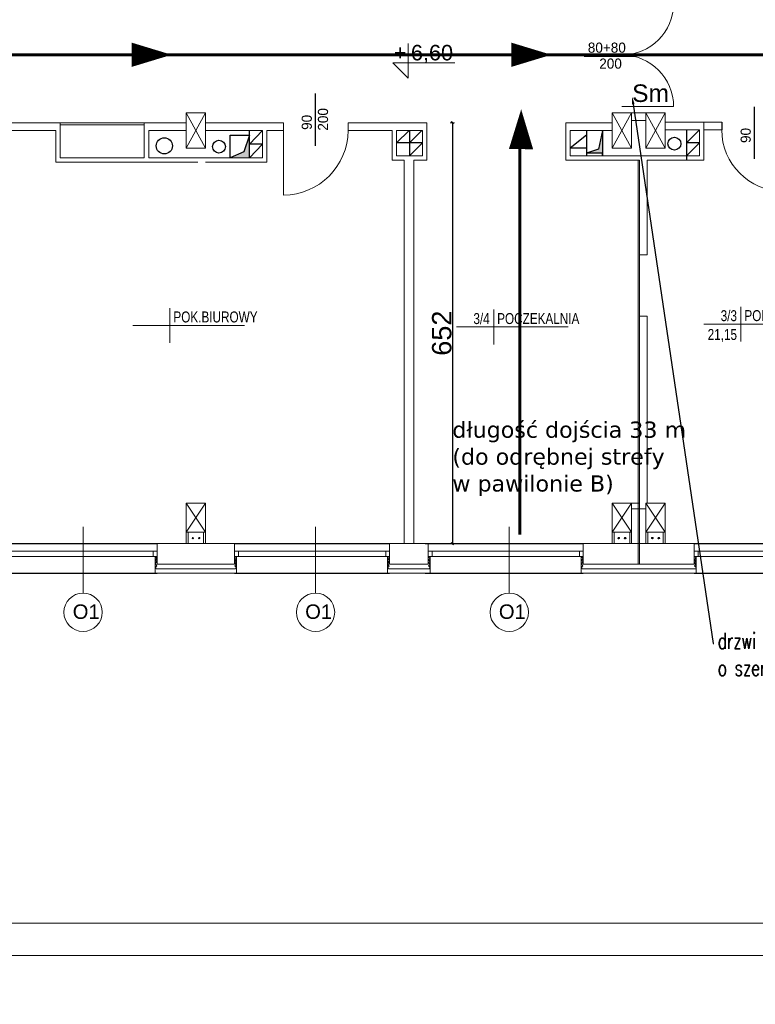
# Model space of a CAD drawing. Header units: millimetres. Extents: x 126553 to 403692, y -95821 to 38049.
# Tile 133 of 256: x 219146 to 220286, y -2435 to -909. Entities that reach past the tile are written whole.
import ezdxf
from ezdxf import colors
from ezdxf.entities.mleader import LeaderData, LeaderLine
from ezdxf.enums import TextEntityAlignment as Align
from ezdxf.math import Vec2, Vec3

# ---------------------------------------------------------------- set-up
doc = ezdxf.new("R2010")
doc.units = ezdxf.units.MM
for name, color, linetype, lineweight in [('_(06 GRUBA)', 7, 'Continuous', 40), ('A-opis', 7, 'Continuous', 18), ('docieplenie', 6, 'Continuous', 18), ('docieplenie zew.', 6, 'Continuous', 18), ('ewakaucja', 3, 'Continuous', 50), ('OKNA', 7, 'Continuous', 13), ('opisy', 7, 'Continuous', 18), ('ramki', 250, 'Continuous', 13), ('WYMIAR', 7, 'Continuous', 18), ('ŚCIANY CIENKIE', 7, 'Continuous', 18), ('ŚCIANY GRUBE', 7, 'Continuous', 20)]:
    doc.layers.add(name, color=color, linetype=linetype, lineweight=lineweight)
doc.layers.add('KOMINY', color=94, linetype='Continuous', plot=False)
doc.layers.add('NIEWID', color=6, linetype='Continuous', lineweight=0, plot=False)
doc.layers.add('WENTYLE_WADLIWE', color=1, linetype='Continuous')
doc.layers.add('WIDOK', color=7, linetype='Continuous')
doc.styles.add('AR12', font='arial.ttf', dxfattribs={"height": 12})
doc.styles.add('Arial', font='arial.ttf')
doc.styles.add('ROMANS', font='romans.shx', dxfattribs={"width": 0.7})
doc.styles.add('RS12', font='Romans', dxfattribs={"width": 0.75, "height": 12})
doc.styles.add('RS8', font='ROMANS.SHX', dxfattribs={"width": 0.75, "height": 8})
doc.styles.add('STYLE1', font='txt', dxfattribs={"width": 0.8})
doc.linetypes.add('ZIGZAG', pattern='A,0.0001,-0.2,[131,LTYPESHP.SHX,S=0.2,R=0,X=-0.2,Y=0],-0.4,[131,LTYPESHP.SHX,S=0.2,R=180,X=0.2,Y=0],-0.2', length=0.8001)
doc.dimstyles.new('cm_cm 1_100', dxfattribs={"dimtxt": 30, "dimasz": 0.5, "dimexe": 5, "dimexo": 3, "dimgap": 1, "dimtad": 1, "dimdec": 1, "dimrnd": 1, "dimdsep": 46, "dimtxsty": 'Arial', "dimblk": 'B', "dimcen": 0, "dimdle": 5, "dimse1": 1, "dimse2": 1, "dimclrd": 256, "dimclre": 256, "dimclrt": 6, "dimadec": 4, "dimazin": 0, "dimtfac": 1, "dimtdec": 1, "dimtmove": 0, "dimatfit": 3, "dimldrblk": 'NONE', "dimfxl": 1, "dimarcsym": 0})

# ---------------------------------------------------------------- blocks, each defined once
blk = doc.blocks.new('METKA')
for p, q in [((0, 26.9), (0, -26.9)), ((-57.4, 0), (115.4, 0))]:
    blk.add_line(p, q)
at = {"layer": 'opisy', "style": 'STYLE1', "width": 0.8, "flags": 4}
for tag, p in [('NUMER', (-6.1, 4.5)), ('POWIERZCHNIA', (-6, -24.6))]:
    blk.add_attdef(tag, text='', height=17, dxfattribs=at).set_placement(p, align=Align.RIGHT)
for tag, p in [('NAZWA', (5.3, 4.6)), ('POSADZKA', (5.6, -24.7))]:
    blk.add_attdef(tag, p, '', height=17, dxfattribs=at)
blk = doc.blocks.new('KOTA-WA')
at = {"color": 7}
for p, q in [((0, 27), (0, 0)), ((-12, 12), (0, 0)), ((-12, 12), (36, 12))]:
    blk.add_line(p, q, dxfattribs=at)
at = {"layer": 'A-opis', "color": 7, "style": 'RS12', "width": 0.6, "flags": 4}
blk.add_attdef('ZNAK', text='', height=8, dxfattribs=at).set_placement((-6.18, 19.74), align=Align.MIDDLE)
blk.add_attdef('RZEDNA', text='', height=10, dxfattribs=at).set_placement((2.11, 11.17), align=Align.BOTTOM_LEFT)
at = {"layer": 'A-opis', "color": 7, "style": 'RS8', "width": 0.6, "flags": 4}
blk.add_attdef('UWAGA', text='', height=7, dxfattribs=at).set_placement((3.83, 8.14), align=Align.TOP_LEFT)
blk = doc.blocks.new('B')
at = {"color": 2}
blk.add_line((-3.5, -3.5), (3.5, 3.5), dxfattribs=at)
at = {"color": 6}
blk.add_line((-2.5, 0), (2.5, 0), dxfattribs=at)
blk.add_line((0, -7), (0, 7))
blk = doc.blocks.new('*D3047')
at = {"layer": 'Defpoints', "color": 0, "lineweight": -3}
for p in [(219777.2, -1068.8), (219779.2, -1720.8), (219816.5, -1720.8)]:
    blk.add_point(p, dxfattribs=at)
at = {"layer": 'WYMIAR', "lineweight": -2}
blk.add_line((219816.5, -1069.3), (219816.5, -1720.3), dxfattribs=at)
at = {"layer": 'WYMIAR', "lineweight": -2, "xscale": 0.5, "yscale": 0.5, "zscale": 0.5}
for p, rotation in [((219816.5, -1068.8), 90), ((219816.5, -1720.8), 270)]:
    blk.add_blockref('B', p, dxfattribs=dict(at, rotation=rotation))
at = {"layer": 'WYMIAR', "color": 6, "lineweight": -3, "insert": (219800.2, -1394.8), "char_height": 30, "attachment_point": 5, "rotation": 90, "style": 'Arial'}
blk.add_mtext('652', dxfattribs=at)
blk = doc.blocks.new('_None')

msp = doc.modelspace()

# ---------------------------------------------------------------- hatches: boundary and pattern name
at = {"layer": 'KOMINY'}
for points in [[(220024.21265, -1115.7768), (220049.21265, -1115.7768), (220049.21265, -1080.7768), (220042.98217, -1109.86688)], [(219493.48628, -1113.96169), (219472.21265, -1122.97291), (219502.21265, -1122.97291), (219502.21265, -1087.97291)]]:
    msp.add_hatch(color=0, dxfattribs=at).paths.add_polyline_path(points)

# ---------------------------------------------------------------- linework, layer by layer
at = {"layer": 'docieplenie', "color": 0}
for p, q in [((219356.21265, -1752.7768), (219356.21265, -1766.7768)), ((219482.21265, -1766.7768), (219482.21265, -1740.7768)), ((220016.21265, -1752.7768), (220016.21265, -1766.7768))]:
    msp.add_line(p, q, dxfattribs=at)
at = {"layer": 'docieplenie', "color": 0, "linetype": 'ZIGZAG'}
for p, q in [((219356.43753, -1751.83269), (219358.8628, -1749.18321)), ((219358.69418, -1755.23163), (219356.43753, -1751.83269)), ((219356.57341, -1746.30731), (219358.9281, -1743.75811)), ((219358.8628, -1749.18321), (219356.57341, -1746.30731)), ((219358.9281, -1743.75811), (219356.70416, -1741.209)), ((219479.67555, -1745.80123), (219481.92869, -1742.97078)), ((219481.73557, -1748.31009), (219479.67555, -1745.80123)), ((219479.67555, -1750.75453), (219481.73557, -1748.31009)), ((219481.79999, -1752.49144), (219479.67555, -1750.75453)), ((219479.67555, -1755.32189), (219481.79999, -1752.49144)), ((219481.92869, -1742.97078), (219479.73997, -1740.97661)), ((219716.36277, -1753.70241), (219719.00904, -1751.32635)), ((219718.70938, -1755.53081), (219716.36277, -1753.70241)), ((219716.40122, -1749.37191), (219719.00596, -1746.86349)), ((219719.00904, -1751.32635), (219716.40122, -1749.37191)), ((219716.41428, -1744.42846), (219718.986, -1741.93639)), ((219719.00596, -1746.86349), (219716.41428, -1744.42846)), ((219718.986, -1741.93639), (219717.7391, -1740.92405)), ((219779.35415, -1750.70364), (219781.96755, -1748.35298)), ((219781.95434, -1752.85663), (219779.35415, -1750.70364)), ((219779.37704, -1741.74997), (219780.24064, -1740.99964)), ((219782.00511, -1743.81339), (219779.37704, -1741.74997)), ((219779.37704, -1745.91435), (219782.00511, -1743.81339)), ((219781.96755, -1748.35298), (219779.37704, -1745.91435)), ((219779.61418, -1755.34369), (219781.95434, -1752.85663)), ((220016.43753, -1751.83269), (220018.8628, -1749.18321)), ((220018.69418, -1755.23163), (220016.43753, -1751.83269)), ((220016.57341, -1746.30731), (220018.9281, -1743.75811)), ((220018.8628, -1749.18321), (220016.57341, -1746.30731)), ((220018.9281, -1743.75811), (220016.70416, -1741.209)), ((220191.67555, -1745.80119), (220193.92869, -1742.97073)), ((220191.67555, -1745.80123), (220193.92869, -1742.97078)), ((220193.73557, -1748.31004), (220191.67555, -1745.80119)), ((220193.73557, -1748.31009), (220191.67555, -1745.80123)), ((220191.67555, -1750.75448), (220193.73557, -1748.31004)), ((220191.67555, -1750.75453), (220193.73557, -1748.31009)), ((220193.79999, -1752.49139), (220191.67555, -1750.75448)), ((220193.79999, -1752.49144), (220191.67555, -1750.75453)), ((220191.67555, -1755.32184), (220193.79999, -1752.49139)), ((220191.67555, -1755.32189), (220193.79999, -1752.49144)), ((220193.92869, -1742.97073), (220191.73997, -1740.97656)), ((220193.92869, -1742.97078), (220191.73997, -1740.97661)), ((219356.47025, -1757.74805), (219358.69418, -1755.23163)), ((219357.65141, -1759.74845), (219356.47025, -1757.74805)), ((219357.65141, -1759.74845), (219480.38375, -1759.74845)), ((219481.73557, -1757.44473), (219479.67555, -1755.32189)), ((219480.38375, -1759.74845), (219481.73557, -1757.44473)), ((219716.40269, -1758.05795), (219718.70938, -1755.53081)), ((219717.69405, -1759.72604), (219716.40269, -1758.05795)), ((219717.69405, -1759.72604), (219780.53868, -1759.72604)), ((219782.06587, -1757.23687), (219779.61418, -1755.34369)), ((219780.53868, -1759.72604), (219782.06587, -1757.23687)), ((220016.47025, -1757.74805), (220018.69418, -1755.23163)), ((220017.65141, -1759.74845), (220016.47025, -1757.74805)), ((220017.65141, -1759.74845), (220194.21265, -1759.74845)), ((220054.22506, -1759.7484), (220194.21265, -1759.7484)), ((220193.73557, -1757.44468), (220191.67555, -1755.32184)), ((220193.73557, -1757.44473), (220191.67555, -1755.32189))]:
    msp.add_line(p, q, dxfattribs=at)
at = {"layer": 'docieplenie', "color": 0, "lineweight": 30}
for points in [[(220020.61178, -965.72058), (220101.47972, -965.72058)], [(219604.71566, -1104.4973), (219604.71566, -1023.62936)], [(220284.52867, -1124.78559), (220284.52867, -1043.91764)], [(220233.71265, -1067.97287), (220233.71265, -1079.97287)]]:
    msp.add_lwpolyline(points, dxfattribs=at)
at = {"layer": 'docieplenie', "color": 0, "lineweight": 0}
for points in [[(220079.21265, -1043.80631), (220159.21265, -1043.80631)], [(219554.87665, -1080.7768), (219554.87665, -1180.7768)]]:
    msp.add_lwpolyline(points, dxfattribs=at)
for centre, radius, start, end in [((220079.21265, -883.80631), 80, 270, 0), ((220079.21265, -1043.80631), 80, 0, 90), ((219554.87665, -1080.7768), 100, 270, 0), ((220328.71265, -1079.97287), 95, 180, 270)]:
    msp.add_arc(centre, radius, start, end, dxfattribs=at)
at = {"layer": 'docieplenie zew.', "color": 0}
for p, q in [((219359.21265, -1740.7768), (219356.21265, -1740.7768)), ((219356.21265, -1740.7768), (219356.21265, -1766.7768)), ((219359.21265, -1740.7768), (219356.21265, -1740.7768)), ((219356.21265, -1740.7768), (219356.21265, -1752.7768)), ((219482.21265, -1740.7768), (219479.21265, -1740.7768)), ((219482.21265, -1740.7768), (219479.21265, -1740.7768)), ((219482.21265, -1766.7768), (219482.21265, -1740.7768)), ((219719.21265, -1740.7768), (219716.21265, -1740.7768)), ((219716.21265, -1740.7768), (219716.21265, -1766.7768)), ((219782.21265, -1740.7768), (219779.21265, -1740.7768)), ((219782.21265, -1766.7768), (219782.21265, -1740.7768)), ((220019.21265, -1740.7768), (220016.21265, -1740.7768)), ((220016.21265, -1740.7768), (220016.21265, -1766.7768)), ((220019.21265, -1740.7768), (220016.21265, -1740.7768)), ((220016.21265, -1740.7768), (220016.21265, -1752.7768)), ((220194.21265, -1740.77675), (220191.21265, -1740.77675)), ((220194.21265, -1740.77675), (220191.21265, -1740.77675)), ((220194.21265, -1740.7768), (220191.21265, -1740.7768)), ((220194.21265, -1740.7768), (220191.21265, -1740.7768)), ((220194.21265, -1766.77675), (220194.21265, -1740.77675)), ((220194.21265, -1766.7768), (220194.21265, -1740.7768)), ((219356.21265, -1766.7768), (219479.21265, -1766.7768)), ((219356.21265, -1766.7768), (219479.21265, -1766.7768)), ((219479.21265, -1766.7768), (219482.21265, -1766.7768)), ((219479.21265, -1766.7768), (219482.21265, -1766.7768)), ((219716.21265, -1766.7768), (219779.21265, -1766.7768)), ((219779.21265, -1766.7768), (219782.21265, -1766.7768)), ((220016.21265, -1766.7768), (220139.21265, -1766.7768)), ((220016.21265, -1766.7768), (220194.21265, -1766.7768)), ((220054.22506, -1766.77675), (220139.21265, -1766.77675)), ((220054.22506, -1766.77675), (220194.21265, -1766.77675)), ((220139.21265, -1766.77675), (220142.21265, -1766.77675)), ((220139.21265, -1766.77675), (220142.21265, -1766.77675)), ((220139.21265, -1766.7768), (220142.21265, -1766.7768)), ((220139.21265, -1766.7768), (220142.21265, -1766.7768))]:
    msp.add_line(p, q, dxfattribs=at)
at = {"layer": 'ewakaucja', "color": 3, "lineweight": 60}
for points in [[(219381.68755, -963.4849, 0, 37.5, 0), (219319.98431, -963.4849, 37.5, 37.5, 0)], [(219969.72707, -963.4849, 0, 37.5, 0), (219908.02383, -963.4849, 37.5, 37.5, 0)], [(219923.08861, -1047.99518, 0, 37.5, 0), (219922.83377, -1109.6979, 37.5, 37.5, 0)]]:
    msp.add_lwpolyline(points, format="xyseb", dxfattribs=at)
for points in [[(218534.78974, -963.4849), (221379.65899, -963.4849)], [(219920.83877, -1706.82127), (219920.83877, -1066.59522)]]:
    msp.add_lwpolyline(points, dxfattribs=at)
at = {"layer": 'KOMINY', "color": 0}
for p, q in [((219502.21265, -1122.97291), (219502.21265, -1080.7768)), ((219522.21265, -1080.7768), (219502.21265, -1101.87486)), ((219749.40876, -1080.7768), (219730.21265, -1099.97291)), ((219769.40876, -1080.7768), (219750.21265, -1099.97291)), ((219750.21265, -1080.7768), (219750.21265, -1119.97291)), ((220024.21265, -1080.7768), (220024.21265, -1120.7768)), ((220049.21265, -1080.7768), (220042.98217, -1109.86688)), ((220049.21265, -1080.7768), (220049.21265, -1120.7768)), ((220199.21265, -1079.97291), (220179.21265, -1099.97291)), ((220179.21265, -1079.97291), (220179.21265, -1126.97291)), ((219472.21265, -1122.97291), (219472.21265, -1087.97291)), ((219472.21265, -1087.97291), (219502.21265, -1087.97291)), ((219502.21265, -1087.97291), (219493.48628, -1113.96169)), ((220024.21265, -1088.2768), (219999.21265, -1108.2768)), ((219522.21265, -1101.87486), (219502.21265, -1101.87486)), ((219522.21265, -1101.87486), (219502.21265, -1122.97291)), ((219770.21265, -1099.97291), (219730.21265, -1099.97291)), ((219770.21265, -1099.97291), (219750.21265, -1119.97291)), ((220024.21265, -1108.2768), (219999.21265, -1108.2768)), ((220042.98217, -1109.86688), (220024.21265, -1115.7768)), ((220199.21265, -1099.97291), (220179.21265, -1099.97291)), ((220199.21265, -1099.97291), (220179.21265, -1119.97291)), ((219493.48628, -1113.96169), (219472.21265, -1122.97291)), ((220049.21265, -1115.7768), (220024.21265, -1115.7768)), ((220049.21265, -1120.7768), (220049.21265, -1115.7768))]:
    msp.add_line(p, q, dxfattribs=at)
for centre, radius in [((219370.39409, -1104.60386), 12.5), ((219455.01036, -1105.80228), 10), ((220160.43946, -1101.26684), 10)]:
    msp.add_circle(centre, radius, dxfattribs=at)
at = {"layer": 'NIEWID', "color": 0, "linetype": 'ByBlock'}
for p, q in [((220104.21265, -1126.97287), (220104.21265, -1752.77675)), ((220106.21265, -1126.97287), (220106.21265, -1752.77675)), ((220106.21265, -1411.97291), (220106.21265, -1752.7768))]:
    msp.add_line(p, q, dxfattribs=at)
at = {"layer": 'NIEWID', "color": 0}
msp.add_line((220106.21265, -1583.27675), (220106.21265, -1720.77675), dxfattribs=at)
at = {"layer": 'OKNA', "color": 0}
for p, q in [((219119.21265, -1732.7768), (219359.21265, -1732.7768)), ((219353.21265, -1740.7768), (219353.21265, -1732.7768)), ((219479.21265, -1732.7768), (219719.21265, -1732.7768)), ((219485.21265, -1740.7768), (219485.21265, -1732.7768)), ((219713.21265, -1740.7768), (219713.21265, -1732.7768)), ((219779.21265, -1732.7768), (220019.21265, -1732.7768)), ((219785.21265, -1740.7768), (219785.21265, -1732.7768)), ((220013.21265, -1740.7768), (220013.21265, -1732.7768)), ((220191.21265, -1732.77675), (220431.21265, -1732.77675)), ((220191.21265, -1732.7768), (220225.29603, -1732.7768)), ((220197.21265, -1740.77675), (220197.21265, -1732.77675)), ((220197.21265, -1740.7768), (220197.21265, -1732.7768)), ((219119.21265, -1740.7768), (219359.21265, -1740.7768)), ((219479.21265, -1740.7768), (219719.21265, -1740.7768)), ((219779.21265, -1740.7768), (220019.21265, -1740.7768)), ((220191.21265, -1740.77675), (220431.21265, -1740.77675)), ((220191.21265, -1740.7768), (220225.29603, -1740.7768))]:
    msp.add_line(p, q, dxfattribs=at)
at = {"layer": 'opisy', "color": 0}
for p, q in [((219244.59719, -1694.66233), (219244.59719, -1797.4353)), ((219604.59719, -1694.66233), (219604.59719, -1797.4353)), ((219904.59719, -1694.66233), (219904.59719, -1797.4353))]:
    msp.add_line(p, q, dxfattribs=at)
for centre in [(219244.59719, -1827.13555), (219604.59719, -1827.13555), (219904.59719, -1827.13555)]:
    msp.add_circle(centre, 29.70025, dxfattribs=at)
at = {"layer": 'ramki', "color": 0, "ltscale": 0.6}
for points in [[(214441.79757, 1841.19439), (227345.5129, 1841.19439), (227345.5129, -2358.80561), (214441.79757, -2358.80561)], [(214641.79757, 1791.19439), (227295.5129, 1791.19439), (227295.5129, -2308.80561), (214641.79757, -2308.80561)]]:
    msp.add_lwpolyline(points, close=True, dxfattribs=at)
at = {"layer": 'WIDOK', "color": 0}
for p, q in [((219119.21265, -1720.7768), (219359.21265, -1720.7768)), ((219479.21265, -1720.7768), (219719.21265, -1720.7768)), ((219774.21265, -1720.7768), (220019.21265, -1720.7768)), ((220191.21265, -1720.77675), (220433.21265, -1720.77675)), ((220191.21265, -1720.7768), (220225.29603, -1720.7768)), ((219119.21265, -1766.7768), (219359.21265, -1766.7768)), ((219479.21265, -1766.7768), (219719.21265, -1766.7768)), ((219774.21265, -1766.7768), (220019.21265, -1766.7768)), ((220191.21265, -1766.77675), (220431.21265, -1766.77675)), ((220191.21265, -1766.7768), (220225.29603, -1766.7768))]:
    msp.add_line(p, q, dxfattribs=at)
at = {"layer": 'ŚCIANY CIENKIE', "color": 0}
for p, q in [((219404.21265, -1053.2768), (219434.21265, -1108.2768)), ((219434.21265, -1053.2768), (219404.21265, -1108.2768)), ((220064.21265, -1053.27675), (220094.21265, -1108.27675)), ((220094.21265, -1053.27675), (220064.21265, -1108.27675)), ((220064.21265, -1053.2768), (220094.21265, -1108.2768)), ((220094.21265, -1053.2768), (220064.21265, -1108.2768)), ((220116.21265, -1053.27675), (220146.21265, -1108.27675)), ((220146.21265, -1053.27675), (220116.21265, -1108.27675)), ((220146.21265, -1053.2768), (220116.21265, -1108.2768)), ((220116.21265, -1053.2768), (220146.21265, -1108.2768)), ((219209.21265, -1069.03406), (219339.20096, -1069.03406)), ((219209.21265, -1072.06556), (219339.20096, -1072.06556)), ((219404.21265, -1658.2768), (219434.21265, -1703.2768)), ((219434.21265, -1658.2768), (219404.21265, -1703.2768)), ((220064.21265, -1658.27675), (220094.21265, -1703.27675)), ((220094.21265, -1658.27675), (220064.21265, -1703.27675)), ((220064.21265, -1658.2768), (220094.21265, -1703.2768)), ((220094.21265, -1658.2768), (220064.21265, -1703.2768)), ((220116.21265, -1658.27675), (220146.21265, -1703.27675)), ((220146.21265, -1658.27675), (220116.21265, -1703.27675)), ((220116.21265, -1658.2768), (220146.21265, -1703.2768)), ((220146.21265, -1658.2768), (220116.21265, -1703.2768))]:
    msp.add_line(p, q, dxfattribs=at)
at = {"layer": 'ŚCIANY GRUBE', "color": 0}
for p, q in [((219404.21265, -1053.2768), (219434.21265, -1053.2768)), ((219404.21265, -1053.2768), (219404.21265, -1108.2768)), ((219434.21265, -1108.2768), (219434.21265, -1053.2768)), ((220064.21265, -1108.27675), (220064.21265, -1053.27675)), ((220094.21265, -1053.27675), (220064.21265, -1053.27675)), ((220064.21265, -1053.2768), (220094.21265, -1053.2768)), ((220064.21265, -1053.2768), (220064.21265, -1108.2768)), ((220094.21265, -1053.27675), (220094.21265, -1108.27675)), ((220106.21265, -1053.27675), (220094.21265, -1053.27675)), ((220094.21265, -1053.27675), (220116.21265, -1053.27675)), ((220094.21265, -1108.2768), (220094.21265, -1053.2768)), ((220094.21265, -1053.2768), (220116.21265, -1053.2768)), ((220094.21265, -1065.27675), (220116.21265, -1065.27675)), ((220094.21265, -1065.2768), (220116.21265, -1065.2768)), ((220116.21265, -1053.27675), (220106.21265, -1053.27675)), ((220116.21265, -1108.27675), (220116.21265, -1053.27675)), ((220146.21265, -1053.27675), (220116.21265, -1053.27675)), ((220116.21265, -1053.2768), (220146.21265, -1053.2768)), ((220116.21265, -1053.2768), (220116.21265, -1108.2768)), ((220146.21265, -1053.27675), (220146.21265, -1108.27675)), ((220146.21265, -1108.2768), (220146.21265, -1053.2768)), ((218866.21266, -1068.7768), (219209.21265, -1068.7768)), ((219119.21265, -1080.7768), (219202.21265, -1080.7768)), ((219202.21265, -1080.7768), (219202.21265, -1129.97291)), ((219209.21265, -1068.7768), (219209.21265, -1122.97291)), ((219339.21265, -1122.97291), (219339.21265, -1068.7768)), ((219404.21265, -1068.7768), (219339.21265, -1068.7768)), ((219346.21265, -1122.97291), (219346.21265, -1080.7768)), ((219346.21265, -1080.7768), (219404.21265, -1080.7768)), ((219363.21265, -1068.7768), (219404.21265, -1068.7768)), ((219434.21265, -1068.7768), (219554.87665, -1068.7768)), ((219522.21265, -1080.7768), (219434.21265, -1080.7768)), ((219522.21265, -1122.97291), (219522.21265, -1080.7768)), ((219529.21265, -1080.7768), (219554.87665, -1080.7768)), ((219529.21265, -1129.97291), (219529.21265, -1080.7768)), ((219554.87665, -1068.7768), (219554.87665, -1080.7768)), ((219654.87665, -1068.7768), (219777.21265, -1068.7768)), ((219654.87665, -1068.7768), (219654.87665, -1080.7768)), ((219654.87665, -1080.7768), (219723.21265, -1080.7768)), ((219723.21265, -1126.97291), (219723.21265, -1080.7768)), ((219730.21265, -1080.7768), (219730.21265, -1119.97291)), ((219730.21265, -1080.7768), (219770.21265, -1080.7768)), ((219770.21265, -1119.97291), (219770.21265, -1080.7768)), ((219777.21265, -1126.97291), (219777.21265, -1068.7768)), ((219992.21265, -1126.97291), (219992.21265, -1068.7768)), ((219992.21265, -1068.7768), (220064.21265, -1068.7768)), ((219999.21265, -1080.7768), (219999.21265, -1119.97291)), ((219999.21265, -1080.7768), (220064.21265, -1080.7768)), ((220206.21265, -1067.97287), (220146.21265, -1067.97287)), ((220206.21265, -1067.97291), (220146.21265, -1067.97291)), ((220199.21265, -1079.97287), (220146.21265, -1079.97287)), ((220199.21265, -1079.97291), (220146.21265, -1079.97291)), ((220199.21265, -1079.97287), (220199.21265, -1119.97287)), ((220199.21265, -1119.97287), (220199.21265, -1079.97287)), ((220199.21265, -1079.97291), (220199.21265, -1119.97291)), ((220199.21265, -1119.97291), (220199.21265, -1079.97291)), ((220233.71265, -1067.97287), (220206.21265, -1067.97287)), ((220206.21265, -1126.97291), (220206.21265, -1067.97291)), ((220206.21265, -1126.97287), (220206.21265, -1079.97287)), ((220233.71265, -1079.97287), (220206.21265, -1079.97287)), ((219404.21265, -1108.2768), (219434.21265, -1108.2768)), ((220094.21265, -1108.27675), (220064.21265, -1108.27675)), ((220064.21265, -1108.2768), (220094.21265, -1108.2768)), ((220146.21265, -1108.27675), (220116.21265, -1108.27675)), ((220116.21265, -1108.2768), (220146.21265, -1108.2768)), ((219339.21265, -1122.97291), (219209.21265, -1122.97291)), ((219346.21265, -1122.97291), (219522.21265, -1122.97291)), ((219434.21265, -1122.97291), (219522.21265, -1122.97291)), ((219502.21265, -1122.97291), (219472.21265, -1122.97291)), ((219723.21265, -1126.97291), (219741.71265, -1126.97291)), ((219730.21265, -1119.97291), (219770.21265, -1119.97291)), ((219741.71265, -1720.7768), (219741.71265, -1126.97291)), ((219741.71265, -1356.64241), (219741.71265, -1126.97291)), ((219756.71265, -1126.97291), (219777.21265, -1126.97291)), ((219756.71265, -1446.64241), (219756.71265, -1126.97291)), ((220106.21265, -1126.97291), (219992.21265, -1126.97291)), ((220199.21265, -1119.97291), (219999.21265, -1119.97291)), ((220106.21265, -1119.97287), (220054.22506, -1119.97287)), ((220199.21265, -1119.97287), (220054.22506, -1119.97287)), ((220106.21265, -1126.97287), (220054.22506, -1126.97287)), ((220106.21265, -1126.97287), (220054.22506, -1126.97287)), ((220199.21265, -1119.97287), (220106.21265, -1119.97287)), ((220106.21265, -1273.27675), (220106.21265, -1126.97287)), ((220106.21265, -1273.27675), (220106.21265, -1126.97287)), ((220106.21265, -1273.2768), (220106.21265, -1126.97291)), ((220106.21265, -1273.2768), (220106.21265, -1126.97291)), ((220206.21265, -1126.97287), (220118.21265, -1126.97287)), ((220118.21265, -1273.27675), (220118.21265, -1126.97287)), ((220118.21265, -1273.2768), (220118.21265, -1126.97291)), ((220206.21265, -1126.97291), (220118.21265, -1126.97291)), ((219202.21265, -1129.97291), (219422.21265, -1129.97291)), ((219434.21265, -1129.97291), (219529.21265, -1129.97291)), ((220118.21265, -1273.27675), (220106.21265, -1273.27675)), ((220118.21265, -1273.2768), (220106.21265, -1273.2768)), ((220118.21265, -1368.27675), (220106.21265, -1368.27675)), ((220106.21265, -1368.27675), (220106.21265, -1411.97287)), ((220118.21265, -1368.2768), (220106.21265, -1368.2768)), ((220106.21265, -1368.2768), (220106.21265, -1593.2768)), ((220118.21265, -1593.27675), (220118.21265, -1368.27675)), ((220118.21265, -1593.2768), (220118.21265, -1368.2768)), ((220106.21265, -1411.97287), (220106.21265, -1593.27675)), ((219756.71265, -1720.7768), (219756.71265, -1446.64241)), ((220106.21265, -1593.27675), (220106.21265, -1658.27675)), ((220106.21265, -1593.2768), (220106.21265, -1658.2768)), ((220118.21265, -1658.27675), (220118.21265, -1593.27675)), ((220118.21265, -1658.2768), (220118.21265, -1593.2768)), ((220106.21265, -1658.27675), (220106.21265, -1633.27675)), ((220106.21265, -1633.27675), (220106.21265, -1658.27675)), ((220106.21265, -1633.27675), (220106.21265, -1658.27675)), ((220106.21265, -1658.2768), (220106.21265, -1633.2768)), ((220106.21265, -1633.2768), (220106.21265, -1658.2768)), ((220106.21265, -1633.2768), (220106.21265, -1658.2768)), ((220118.21265, -1658.27675), (220118.21265, -1633.27675)), ((220118.21265, -1658.2768), (220118.21265, -1633.2768)), ((219404.21265, -1658.2768), (219434.21265, -1658.2768)), ((219404.21265, -1658.2768), (219404.21265, -1703.2768)), ((219434.21265, -1703.2768), (219434.21265, -1658.2768)), ((220064.21265, -1703.27675), (220064.21265, -1658.27675)), ((220094.21265, -1658.27675), (220064.21265, -1658.27675)), ((220064.21265, -1658.2768), (220094.21265, -1658.2768)), ((220064.21265, -1658.2768), (220064.21265, -1703.2768)), ((220094.21265, -1658.27675), (220094.21265, -1703.27675)), ((220106.21265, -1658.27675), (220094.21265, -1658.27675)), ((220106.21265, -1658.27675), (220094.21265, -1658.27675)), ((220094.21265, -1703.2768), (220094.21265, -1658.2768)), ((220106.21265, -1658.2768), (220094.21265, -1658.2768)), ((220116.21265, -1703.27675), (220116.21265, -1658.27675)), ((220146.21265, -1658.27675), (220116.21265, -1658.27675)), ((220116.21265, -1658.2768), (220146.21265, -1658.2768)), ((220116.21265, -1658.2768), (220116.21265, -1703.2768)), ((220146.21265, -1658.27675), (220146.21265, -1703.27675)), ((220146.21265, -1703.2768), (220146.21265, -1658.2768)), ((220116.21265, -1666.95685), (220094.21265, -1666.95685)), ((220116.21265, -1666.9569), (220094.21265, -1666.9569)), ((219404.21265, -1703.2768), (219434.21265, -1703.2768)), ((219404.21265, -1703.2768), (219404.21265, -1720.7768)), ((219404.21274, -1703.27675), (219404.21274, -1720.77675)), ((219407.21265, -1703.2768), (219407.21265, -1720.7768)), ((219431.21265, -1703.2768), (219431.21265, -1720.7768)), ((219434.21265, -1703.2768), (219434.21265, -1720.7768)), ((220094.21265, -1703.27675), (220064.21265, -1703.27675)), ((220064.21265, -1703.2768), (220094.21265, -1703.2768)), ((220064.21265, -1703.2768), (220064.21265, -1720.7768)), ((220064.21274, -1703.27675), (220064.21274, -1720.77675)), ((220064.21274, -1703.2768), (220064.21274, -1720.7768)), ((220067.21265, -1703.2768), (220067.21265, -1720.7768)), ((220067.21274, -1703.2768), (220067.21274, -1720.7768)), ((220091.21265, -1703.2768), (220091.21265, -1720.7768)), ((220091.21274, -1703.2768), (220091.21274, -1720.7768)), ((220094.21265, -1703.27675), (220094.21265, -1720.77675)), ((220094.21265, -1703.2768), (220094.21265, -1720.7768)), ((220094.21274, -1703.2768), (220094.21274, -1720.7768)), ((220116.21256, -1703.27685), (220116.21256, -1720.77685)), ((220146.21265, -1703.27675), (220116.21265, -1703.27675)), ((220116.21265, -1703.27675), (220116.21265, -1720.77675)), ((220116.21265, -1703.2768), (220146.21265, -1703.2768)), ((220116.21265, -1703.2768), (220116.21265, -1720.7768)), ((220119.21256, -1703.27685), (220119.21256, -1720.77685)), ((220119.21265, -1703.27675), (220119.21265, -1720.77675)), ((220143.21256, -1703.27685), (220143.21256, -1720.77685)), ((220143.21265, -1703.27675), (220143.21265, -1720.77675)), ((220146.21256, -1703.2767), (220146.21256, -1720.7767)), ((220146.21256, -1703.27685), (220146.21256, -1720.77685)), ((220146.21265, -1703.27675), (220146.21265, -1720.77675)), ((219479.21265, -1720.7768), (219359.21265, -1720.7768)), ((219359.21265, -1720.7768), (219359.21265, -1752.7768)), ((219479.21265, -1752.7768), (219479.21265, -1720.7768)), ((219779.21265, -1720.7768), (219719.21265, -1720.7768)), ((219719.21265, -1720.7768), (219719.21265, -1752.7768)), ((219779.21265, -1720.7768), (219774.21265, -1720.7768)), ((219779.21265, -1752.7768), (219779.21265, -1720.7768)), ((220019.21265, -1720.7768), (220024.21265, -1720.7768)), ((220019.21265, -1720.7768), (220191.21265, -1720.7768)), ((220019.21265, -1752.7768), (220019.21265, -1720.7768)), ((220104.21265, -1720.77675), (220054.22506, -1720.77675)), ((220102.21265, -1720.7768), (220104.21265, -1720.7768)), ((220106.21265, -1720.77675), (220104.21265, -1720.77675)), ((220104.21265, -1720.77675), (220104.21265, -1752.77675)), ((220104.21265, -1720.7768), (220106.21265, -1720.7768)), ((220104.21265, -1720.7768), (220104.21265, -1752.7768)), ((220191.21265, -1720.77675), (220106.21265, -1720.77675)), ((220106.21265, -1720.77675), (220106.21265, -1752.77675)), ((220106.21265, -1720.7768), (220106.21265, -1752.7768)), ((220191.21265, -1720.77675), (220186.21265, -1720.77675)), ((220191.21265, -1752.77675), (220191.21265, -1720.77675)), ((220191.21265, -1720.7768), (220191.21265, -1752.7768)), ((219359.21265, -1752.7768), (219479.21265, -1752.7768)), ((219359.21265, -1752.7768), (219479.21265, -1752.7768)), ((219479.21265, -1752.7768), (219359.21265, -1752.7768)), ((219719.21265, -1752.7768), (219779.21265, -1752.7768)), ((219779.21265, -1752.7768), (219719.21265, -1752.7768)), ((220019.21265, -1752.7768), (220191.21265, -1752.7768)), ((220019.21265, -1752.7768), (220139.21265, -1752.7768)), ((220139.21265, -1752.7768), (220019.21265, -1752.7768)), ((220054.22506, -1752.77675), (220191.21265, -1752.77675)), ((220054.22506, -1752.77675), (220191.21265, -1752.77675)), ((220054.22506, -1752.77675), (220139.21265, -1752.77675)), ((220139.21265, -1752.77675), (220054.22506, -1752.77675)), ((220071.21265, -1752.77675), (220191.21265, -1752.77675)), ((220191.21265, -1752.77675), (220071.21265, -1752.77675))]:
    msp.add_line(p, q, dxfattribs=at)
for centre in [(219414.5436, -1712.33085), (219424.5436, -1712.33085), (220073.8818, -1712.33085), (220074.5436, -1712.33085), (220083.8818, -1712.33085), (220084.5436, -1712.33085), (220125.8817, -1712.3308), (220126.54351, -1712.33089), (220135.8817, -1712.3308), (220136.54351, -1712.33089)]:
    msp.add_circle(centre, 1.06853, dxfattribs=at)

# ---------------------------------------------------------------- block references
at = {"layer": 'A-opis', "color": 0}
ref = msp.add_blockref('KOTA-WA', (219748.10809, -999.79232), dxfattribs=dict(at, xscale=2, yscale=2, zscale=2))
ref.add_attrib('ZNAK', '+', dxfattribs={"layer": '0', "color": 101, "height": 24, "style": 'AR12', "flags": 4}).set_placement((219735.74587, -979.36214), align=Align.BOTTOM_CENTER)
ref.add_attrib('RZEDNA', '6,60', dxfattribs={"layer": '0', "color": 101, "height": 24, "style": 'AR12', "flags": 4}).set_placement((219752.32423, -979.36214), align=Align.BOTTOM_LEFT)
at = {"layer": 'opisy', "color": 0}
ref = msp.add_blockref('METKA', (219379.11973, -1382.73035), dxfattribs=at)
ref.add_attrib('NAZWA', 'POK.BIUROWY', (219384.46098, -1378.17136), dxfattribs={"height": 17, "style": 'STYLE1', "width": 0.8, "flags": 4})
ref = msp.add_blockref('METKA', (220263.4903, -1380.66715), dxfattribs=at)
ref.add_attrib('NAZWA', 'POK.BIUROWY', (220268.83155, -1376.10816), dxfattribs={"height": 17, "style": 'STYLE1', "width": 0.8, "flags": 4})
ref.add_attrib('NUMER', '3/3', dxfattribs={"height": 17, "style": 'STYLE1', "width": 0.8, "flags": 4}).set_placement((220257.34784, -1376.19972), align=Align.RIGHT)
ref.add_attrib('POWIERZCHNIA', '21,15', dxfattribs={"height": 17, "style": 'STYLE1', "width": 0.8, "flags": 4}).set_placement((220257.44929, -1405.30492), align=Align.RIGHT)
ref = msp.add_blockref('METKA', (219880.55625, -1385.19991), dxfattribs=at)
ref.add_attrib('NAZWA', 'POCZEKALNIA', (219885.8975, -1380.64092), dxfattribs={"height": 17, "style": 'STYLE1', "width": 0.8, "flags": 4})
ref.add_attrib('NUMER', '3/4', dxfattribs={"height": 17, "style": 'STYLE1', "width": 0.8, "flags": 4}).set_placement((219874.41379, -1380.73248), align=Align.RIGHT)

# ---------------------------------------------------------------- texts
at = {"layer": 'opisy', "color": 7, "insert": (220026.30878, -944.61047), "char_height": 15.68, "width": 11.13, "attachment_point": 1}
msp.add_mtext('80+80', dxfattribs=at)
at = {"layer": 'opisy', "color": 0, "attachment_point": 1}
for s, insert, char_height, width in [('200', (220044.05192, -969.28064), 15.68, 11.13), ('{\\fArial|b0|i0|c238|p34;O1}', (219228.53512, -1815.03613), 22.4, 15.9), ('{\\fArial|b0|i0|c238|p34;O1}', (219588.53512, -1815.03613), 22.4, 15.9), ('{\\fArial|b0|i0|c238|p34;O1}', (219888.53512, -1815.03613), 22.4, 15.9)]:
    msp.add_mtext(s, dxfattribs=dict(at, insert=insert, char_height=char_height, width=width))
at = {"layer": 'opisy', "color": 0, "char_height": 15.68, "width": 11.13, "attachment_point": 1, "rotation": 90}
for s, insert in [('200', (219608.27572, -1081.05716)), ('90', (219583.13273, -1079.86928)), ('90', (220262.94574, -1100.15757))]:
    msp.add_mtext(s, dxfattribs=dict(at, insert=insert))
at = {"layer": 'opisy', "color": 1, "true_color": 0xff0000, "insert": (219816.49995, -1531.80299), "char_height": 25, "width": 776.8981818, "attachment_point": 1}
msp.add_mtext('{\\fVerdana|b0|i0|c238|p34;długość dojścia 33 m \\P(do odrębnej strefy \\Pw pawilonie B)}', dxfattribs=at)
at = {"layer": 'WENTYLE_WADLIWE', "color": 1, "true_color": 0xff0000, "insert": (220094.98584, -964.05045), "char_height": 27.2, "width": 44.4174403, "attachment_point": 1, "style": 'Arial'}
msp.add_mtext('\\P{\\C5;Sm}', dxfattribs=at)

# ---------------------------------------------------------------- dimensions: what is measured, and where the dimension line sits
at = {"layer": 'WYMIAR', "color": 6, "lineweight": -3}
dim = msp.add_linear_dim(base=(219816.49995, -1720.7768), p1=(219777.21265, -1068.7768), p2=(219779.21265, -1720.7768), angle=90, dimstyle='cm_cm 1_100', dxfattribs=at)
dim.commit()
dim.dimension.update_dxf_attribs({"geometry": '*D3047', "text_midpoint": (219800.18277, -1394.7768)})

# ---------------------------------------------------------------- leaders
at = {"layer": '_(06 GRUBA)', "color": 5, "lineweight": -3}
ml = msp.add_multileader_mtext('Standard', dxfattribs=at)
ml.set_content('drzwi do wymiany na dymoszczelne (Sm)\\Po szerokości minimujm 0,9 m dla skrzydła nieblokowanego', color=5, style='ROMANS')
ml.set_leader_properties()
ml.build(insert=Vec2(0, 0))
ml.multileader.update_dxf_attribs({"text_right_attachment_type": 6, "dogleg_length": 0.36, "arrow_head_size": 12, "scale": 3})
ctx = ml.context
ctx.base_point, ctx.scale, ctx.char_height, ctx.arrow_head_size, ctx.landing_gap_size, ctx.plane_origin = Vec3(220221.54066, -1875.66944), 3, 25, 12, 6, Vec3(220172.06414, -1004.036)
ctx.right_attachment = 6
notes = []
notes.append((ctx, [(0, (1, 1, 0), (220220.46066, -1875.66944), (1, 0), 1.08, [(0, [(220095.01929, -1028.3343)], 0, [])])]))
ctx.mtext.insert, ctx.mtext.flow_direction = Vec3(220227.54066, -1859.00278), 5
for ctx, leaders in notes:
    for number, flags, end, landing, length, lines in leaders:
        leader = LeaderData()
        leader.index, (leader.has_last_leader_line, leader.has_dogleg_vector, leader.attachment_direction) = number, flags
        leader.last_leader_point, leader.dogleg_vector, leader.dogleg_length = Vec3(end), Vec3(landing), length
        for number, points, colour, breaks in lines:
            line = LeaderLine()
            line.index, line.vertices, line.color, line.breaks = number, Vec3.list(points), colors.encode_raw_color(colour), breaks
            leader.lines.append(line)
        ctx.leaders.append(leader)

doc.saveas('drawing.dxf')
